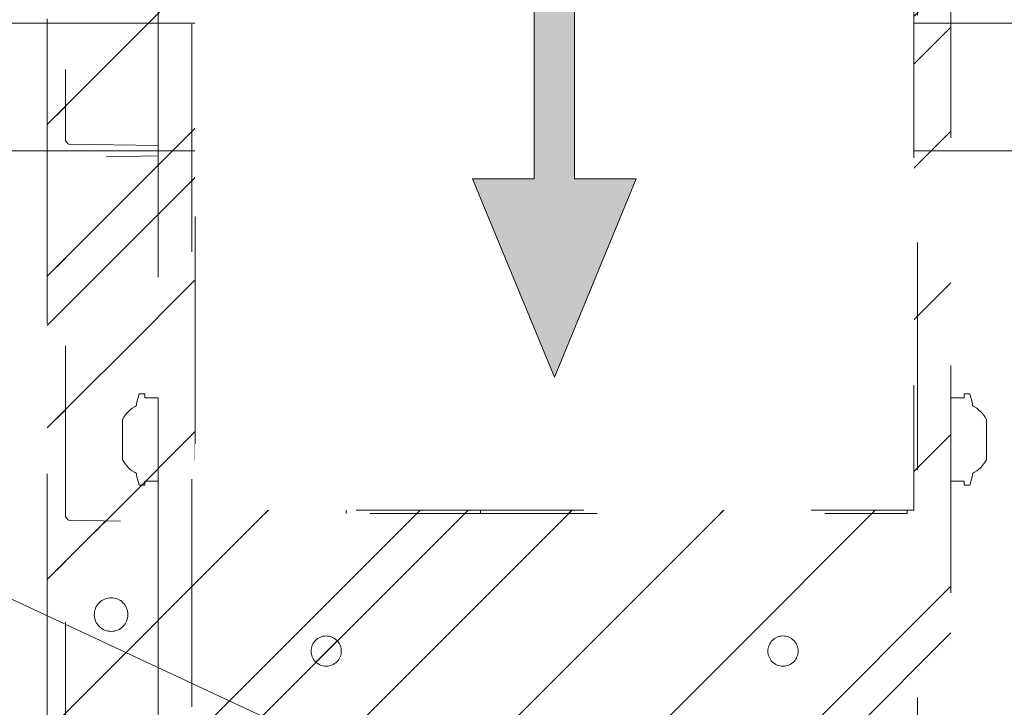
# Model space of a CAD drawing. Header units: inches. Extents: x -416 to -272, y -73 to 47.
# Tile 4 of 206: x -409.95 to -404.17, y -28.76 to -24.73. Entities that reach past the tile are written whole.
import ezdxf

# ---------------------------------------------------------------- set-up
doc = ezdxf.new("R2010")
doc.units = ezdxf.units.IN
doc.header["$LTSCALE"] = 32
doc.header["$MEASUREMENT"] = 0
doc.header["$PDMODE"] = 1
doc.header["$PDSIZE"] = -2
doc.linetypes.add('Dash Style-1', pattern=[0.083328, 0.041656, -0.041672])
for name, color, linetype, lineweight in [('Black', 7, 'Continuous', 18), ('DashLine', 7, 'Continuous', 13), ('DashLineFill', 7, 'Dash Style-1', 13), ('Drawing', 7, 'Continuous', 18), ('Leg_Locator', 7, 'Continuous', 13), ('Metal-DeskStructure', 7, 'Continuous', 13), ('None', 7, 'Continuous', 18), ('SolidLine', 7, 'Continuous', 15)]:
    doc.layers.add(name, color=color, linetype=linetype, lineweight=lineweight)
doc.layers.add('Metal-Leg', color=7, linetype='Continuous', lineweight=18, true_color=0x4c4c4c)
pattern_1 = [(45, (0, 0), (-1.613, 1.9357), []), (45, (-1.0608, 1.0608), (-0.472346, 0.41676), [])]

# ---------------------------------------------------------------- blocks, each defined once
blk = doc.blocks.new('Group-84')
at = {"layer": 'DashLine'}
blk.add_line((0.1575, -12.0079), (16.3301, -19.5493), dxfattribs=at)
at = {"layer": 'SolidLine', "flags": 128}
blk.add_lwpolyline([(0.1575, -11.2598), (18.002, -11.2598), (18.002, -12.0079), (0.1575, -12.0079)], close=True, dxfattribs=at)
blk = doc.blocks.new('Group-50')
at = {"layer": 'DashLineFill', "linetype": 'Continuous', "lineweight": 13}
h = blk.add_hatch(dxfattribs=at)
h.set_pattern_fill('Steel', color=253, style=0, pattern_type=2)
h.set_pattern_definition(pattern_1)
h.paths.add_polyline_path([(-2.0669, 1.3976), (2.0669, 1.3976), (2.0669, 0.1378), (2.1063, 0.1378), (2.1063, -0.1378), (2.0669, -0.1378), (2.0669, -5.2756), (2.1063, -5.2756), (2.1063, -5.5512), (2.0669, -5.5512), (2.0669, -5.8268), (-2.0669, -5.8268), (-2.0669, -5.5512), (-2.1063, -5.5512), (-2.1063, -5.2756), (-2.0669, -5.2756), (-2.0669, -0.1378), (-2.1063, -0.1378), (-2.1063, 0.1378), (-2.0669, 0.1378)])
at = {"layer": 'DashLineFill', "flags": 128}
blk.add_lwpolyline([(-2.0669, 1.3976), (2.0669, 1.3976), (2.0669, 0.1378), (2.1063, 0.1378), (2.1063, -0.1378), (2.0669, -0.1378), (2.0669, -5.2756), (2.1063, -5.2756), (2.1063, -5.5512), (2.0669, -5.5512), (2.0669, -5.8268), (-2.0669, -5.8268), (-2.0669, -5.5512), (-2.1063, -5.5512), (-2.1063, -5.2756), (-2.0669, -5.2756), (-2.0669, -0.1378), (-2.1063, -0.1378), (-2.1063, 0.1378), (-2.0669, 0.1378)], close=True, dxfattribs=at)
at = {"layer": 'SolidLine', "flags": 128}
blk.add_lwpolyline([(-1.2205, -5.8268), (-1.2205, -5.1826), (-0.4331, -5.1826), (-0.4331, -5.8268)], dxfattribs=at)
at = {"layer": 'SolidLine', "linetype": 'Continuous', "lineweight": 5}
blk.add_point((0, 0), dxfattribs=at)
blk = doc.blocks.new('TL14_upper_leg (2D)')
at = {"layer": 'DashLine', "flags": 128}
blk.add_lwpolyline([(0, 1.2205), (0.1196, 1.2146), (0.2381, 1.197), (0.3543, 1.1679), (0.4671, 1.1276), (0.5753, 1.0764), (0.6781, 1.0148), (0.7743, 0.9434), (0.863, 0.863), (0.9434, 0.7743), (1.0148, 0.6781), (1.0764, 0.5753), (1.1276, 0.4671), (1.1679, 0.3543), (1.197, 0.2381), (1.2146, 0.1196), (1.2205, 0), (1.2146, -0.1196), (1.197, -0.2381), (1.1679, -0.3543), (1.1276, -0.4671), (1.0764, -0.5753), (1.0148, -0.6781), (0.9434, -0.7743), (0.863, -0.863), (0.7743, -0.9434), (0.6781, -1.0148), (0.5753, -1.0764), (0.4671, -1.1276), (0.3543, -1.1679), (0.2381, -1.197), (0.1196, -1.2146), (0, -1.2205), (-0.1196, -1.2146), (-0.2381, -1.197), (-0.3543, -1.1679), (-0.4671, -1.1276), (-0.5753, -1.0764), (-0.6781, -1.0148), (-0.7743, -0.9434), (-0.863, -0.863), (-0.9434, -0.7743), (-1.0148, -0.6781), (-1.0764, -0.5753), (-1.1276, -0.4671), (-1.1679, -0.3543), (-1.197, -0.2381), (-1.2146, -0.1196), (-1.2205, 0), (-1.2146, 0.1196), (-1.197, 0.2381), (-1.1679, 0.3543), (-1.1276, 0.4671), (-1.0764, 0.5753), (-1.0148, 0.6781), (-0.9434, 0.7743), (-0.863, 0.863), (-0.7743, 0.9434), (-0.6781, 1.0148), (-0.5753, 1.0764), (-0.4671, 1.1276), (-0.3543, 1.1679), (-0.2381, 1.197), (-0.1196, 1.2146)], close=True, dxfattribs=at)
at = {"layer": 'Metal-Leg', "linetype": 'Continuous', "lineweight": 5}
blk.add_point((0, 0), dxfattribs=at)
blk.add_point((0, 0), dxfattribs=at)
at = {"layer": 'SolidLine', "flags": 128}
for points in [[(-2.3228, 0.2437), (-2.4016, 0.2437), (-2.4016, 0.2677), (-2.4341, 0.2677), (-2.4493, 0.2108), (-2.4493, 0.1992, 0.157975), (-2.5315, 0.1181), (-2.5315, -0.1181, 0.156027), (-2.4493, -0.1991), (-2.4493, -0.2108), (-2.4341, -0.2677), (-2.4016, -0.2677), (-2.4016, -0.2437), (-2.3228, -0.2437)], [(2.3228, 0.2437), (2.4016, 0.2437), (2.4016, 0.2677), (2.4341, 0.2677), (2.4493, 0.2108), (2.4493, 0.1992, -0.157975), (2.5315, 0.1181), (2.5315, -0.1181, -0.156027), (2.4493, -0.1991), (2.4493, -0.2108), (2.4341, -0.2677), (2.4016, -0.2677), (2.4016, -0.2437), (2.3228, -0.2437)], [(-2.3228, -5.15), (-2.4016, -5.15), (-2.4016, -5.126), (-2.4341, -5.126), (-2.4493, -5.1829), (-2.4493, -5.1945, 0.157975), (-2.5315, -5.2756), (-2.5315, -5.5118, 0.156027), (-2.4493, -5.5928), (-2.4493, -5.6045), (-2.4341, -5.6614), (-2.4016, -5.6614), (-2.4016, -5.6374), (-2.3228, -5.6374)], [(2.3228, -5.15), (2.4016, -5.15), (2.4016, -5.126), (2.4341, -5.126), (2.4493, -5.1829), (2.4493, -5.1945, -0.157975), (2.5315, -5.2756), (2.5315, -5.5118, -0.156027), (2.4493, -5.5928), (2.4493, -5.6045), (2.4341, -5.6614), (2.4016, -5.6614), (2.4016, -5.6374), (2.3228, -5.6374)]]:
    blk.add_lwpolyline(points, format="xyb", close=True, dxfattribs=at)
at = {"layer": 'DashLine', "color": 7}
blk.add_blockref('Group-50', (0, 0), dxfattribs=at)
blk = doc.blocks.new('Group-52')
at = {"layer": 'DashLine'}
for p, q in [((0.0002, -0.9961), (0.0002, -0.7598)), ((-0.1179, -1.1142), (-0.3541, -1.1142)), ((0.1183, -1.1142), (0.3545, -1.1142)), ((0.0002, -1.2323), (0.0002, -1.4685))]:
    blk.add_line(p, q, dxfattribs=at)
at = {"layer": 'DashLine', "flags": 128}
blk.add_lwpolyline([(-0.2557, -1.1142), (-0.2545, -1.0891), (-0.2508, -1.0642), (-0.2447, -1.0399), (-0.2362, -1.0162), (-0.2255, -0.9935), (-0.2126, -0.972), (-0.1976, -0.9518), (-0.1808, -0.9332), (-0.1621, -0.9164), (-0.142, -0.9014), (-0.1204, -0.8885), (-0.0977, -0.8777), (-0.0741, -0.8693), (-0.0497, -0.8632), (-0.0249, -0.8595), (0.0002, -0.8583), (0.0253, -0.8595), (0.0501, -0.8632), (0.0745, -0.8693), (0.0981, -0.8777), (0.1208, -0.8885), (0.1424, -0.9014), (0.1625, -0.9164), (0.1812, -0.9332), (0.198, -0.9518), (0.213, -0.972), (0.2259, -0.9935), (0.2366, -1.0162), (0.2451, -1.0399), (0.2512, -1.0642), (0.2549, -1.0891), (0.2561, -1.1142), (0.2549, -1.1393), (0.2512, -1.1641), (0.2451, -1.1885), (0.2366, -1.2121), (0.2259, -1.2348), (0.213, -1.2563), (0.198, -1.2765), (0.1812, -1.2951), (0.1625, -1.312), (0.1424, -1.327), (0.1208, -1.3399), (0.0981, -1.3506), (0.0745, -1.3591), (0.0501, -1.3652), (0.0253, -1.3688), (0.0002, -1.3701), (-0.0249, -1.3688), (-0.0497, -1.3652), (-0.0741, -1.3591), (-0.0977, -1.3506), (-0.1204, -1.3399), (-0.142, -1.327), (-0.1621, -1.312), (-0.1808, -1.2951), (-0.1976, -1.2765), (-0.2126, -1.2563), (-0.2255, -1.2348), (-0.2362, -1.2121), (-0.2447, -1.1885), (-0.2508, -1.1641), (-0.2545, -1.1393)], close=True, dxfattribs=at)
blk = doc.blocks.new('Group-53')
at = {"layer": 'DashLine'}
for p, q in [((0, 0.1181), (0, 0.3543)), ((-0.1181, 0), (-0.3543, 0)), ((0.1181, 0), (0.3543, 0)), ((0, -0.1181), (0, -0.3543))]:
    blk.add_line(p, q, dxfattribs=at)
at = {"layer": 'DashLine', "flags": 128}
blk.add_lwpolyline([(-0.2559, 0), (-0.2547, 0.0251), (-0.251, 0.0499), (-0.2449, 0.0743), (-0.2364, 0.0979), (-0.2257, 0.1206), (-0.2128, 0.1422), (-0.1978, 0.1623), (-0.181, 0.181), (-0.1623, 0.1978), (-0.1422, 0.2128), (-0.1206, 0.2257), (-0.0979, 0.2364), (-0.0743, 0.2449), (-0.0499, 0.251), (-0.0251, 0.2547), (0, 0.2559), (0.0251, 0.2547), (0.0499, 0.251), (0.0743, 0.2449), (0.0979, 0.2364), (0.1206, 0.2257), (0.1422, 0.2128), (0.1623, 0.1978), (0.181, 0.181), (0.1978, 0.1623), (0.2128, 0.1422), (0.2257, 0.1206), (0.2364, 0.0979), (0.2449, 0.0743), (0.251, 0.0499), (0.2547, 0.0251), (0.2559, 0), (0.2547, -0.0251), (0.251, -0.0499), (0.2449, -0.0743), (0.2364, -0.0979), (0.2257, -0.1206), (0.2128, -0.1422), (0.1978, -0.1623), (0.181, -0.181), (0.1623, -0.1978), (0.1422, -0.2128), (0.1206, -0.2257), (0.0979, -0.2364), (0.0743, -0.2449), (0.0499, -0.251), (0.0251, -0.2547), (0, -0.2559), (-0.0251, -0.2547), (-0.0499, -0.251), (-0.0743, -0.2449), (-0.0979, -0.2364), (-0.1206, -0.2257), (-0.1422, -0.2128), (-0.1623, -0.1978), (-0.181, -0.181), (-0.1978, -0.1623), (-0.2128, -0.1422), (-0.2257, -0.1206), (-0.2364, -0.0979), (-0.2449, -0.0743), (-0.251, -0.0499), (-0.2547, -0.0251)], close=True, dxfattribs=at)
blk = doc.blocks.new('Group-54')
at = {"layer": 'DashLine'}
for p, q in [((-0.0002, 1.2323), (-0.0002, 1.4685)), ((-0.1183, 1.1142), (-0.3545, 1.1142)), ((0.1179, 1.1142), (0.3541, 1.1142)), ((-0.0002, 0.9961), (-0.0002, 0.7598))]:
    blk.add_line(p, q, dxfattribs=at)
at = {"layer": 'DashLine', "flags": 128}
blk.add_lwpolyline([(-0.2561, 1.1142), (-0.2549, 1.1393), (-0.2512, 1.1641), (-0.2451, 1.1885), (-0.2366, 1.2121), (-0.2259, 1.2348), (-0.213, 1.2563), (-0.198, 1.2765), (-0.1812, 1.2951), (-0.1625, 1.312), (-0.1424, 1.327), (-0.1208, 1.3399), (-0.0981, 1.3506), (-0.0745, 1.3591), (-0.0501, 1.3652), (-0.0253, 1.3688), (-0.0002, 1.3701), (0.0249, 1.3688), (0.0497, 1.3652), (0.0741, 1.3591), (0.0977, 1.3506), (0.1204, 1.3399), (0.142, 1.327), (0.1621, 1.312), (0.1808, 1.2951), (0.1976, 1.2765), (0.2126, 1.2563), (0.2255, 1.2348), (0.2362, 1.2121), (0.2447, 1.1885), (0.2508, 1.1641), (0.2545, 1.1393), (0.2557, 1.1142), (0.2545, 1.0891), (0.2508, 1.0642), (0.2447, 1.0399), (0.2362, 1.0162), (0.2255, 0.9935), (0.2126, 0.972), (0.1976, 0.9518), (0.1808, 0.9332), (0.1621, 0.9164), (0.142, 0.9014), (0.1204, 0.8885), (0.0977, 0.8777), (0.0741, 0.8693), (0.0497, 0.8632), (0.0249, 0.8595), (-0.0002, 0.8583), (-0.0253, 0.8595), (-0.0501, 0.8632), (-0.0745, 0.8693), (-0.0981, 0.8777), (-0.1208, 0.8885), (-0.1424, 0.9014), (-0.1625, 0.9164), (-0.1812, 0.9332), (-0.198, 0.9518), (-0.213, 0.972), (-0.2259, 0.9935), (-0.2366, 1.0162), (-0.2451, 1.0399), (-0.2512, 1.0642), (-0.2549, 1.0891)], close=True, dxfattribs=at)
blk = doc.blocks.new('1BRPT9-Bracket (2D)')
at = {"layer": 'DashLineFill', "linetype": 'Continuous', "lineweight": 13}
h = blk.add_hatch(dxfattribs=at)
h.set_pattern_fill('Steel', color=253, style=0, pattern_type=2)
h.set_pattern_definition(pattern_1)
edge = h.paths.add_edge_path()
edge.add_line((-2.3221, -8.7402), (-2.3221, 8.7402))
edge.add_line((-2.3221, 8.7402), (1.6779, 8.7402))
edge.add_arc((1.6779, 8.4882), 0.252, 0, 90, ccw=False)
edge.add_line((1.9299, 8.4882), (1.9299, 7.4803))
edge.add_line((1.9299, 7.4803), (2.3236, 7.4611))
edge.add_line((2.3236, 7.4611), (2.3236, -7.4803))
edge.add_line((2.3236, -7.4803), (1.9299, -7.4803))
edge.add_line((1.9299, -7.4803), (1.9299, -8.4882))
edge.add_arc((1.6779, -8.4882), 0.252, -90, 0, ccw=False)
edge.add_line((1.6779, -8.7402), (-2.3221, -8.7402))
h = blk.add_hatch(dxfattribs=at)
h.set_pattern_fill('Steel', color=253, style=0, pattern_type=2)
h.set_pattern_definition(pattern_1)
h.paths.add_polyline_path([(-1.3378, 0.6004), (-1.3291, 0.6), (-1.3205, 0.5987), (-1.3121, 0.5966), (-1.3039, 0.5937), (-1.2961, 0.5899), (-1.2886, 0.5855), (-1.2816, 0.5803), (-1.2752, 0.5744), (-1.2693, 0.568), (-1.2642, 0.561), (-1.2597, 0.5536), (-1.256, 0.5457), (-1.253, 0.5375), (-1.2509, 0.5291), (-1.2497, 0.5205), (-1.2492, 0.5118), (-1.2497, 0.5031), (-1.2509, 0.4945), (-1.253, 0.4861), (-1.256, 0.4779), (-1.2597, 0.4701), (-1.2642, 0.4626), (-1.2693, 0.4556), (-1.2752, 0.4492), (-1.2816, 0.4433), (-1.2886, 0.4382), (-1.2961, 0.4337), (-1.3039, 0.43), (-1.3121, 0.427), (-1.3205, 0.4249), (-1.3291, 0.4237), (-1.3378, 0.4232), (-1.3465, 0.4237), (-1.3551, 0.4249), (-1.3635, 0.427), (-1.3717, 0.43), (-1.3796, 0.4337), (-1.387, 0.4382), (-1.394, 0.4433), (-1.4005, 0.4492), (-1.4063, 0.4556), (-1.4115, 0.4626), (-1.4159, 0.4701), (-1.4197, 0.4779), (-1.4226, 0.4861), (-1.4247, 0.4945), (-1.426, 0.5031), (-1.4264, 0.5118), (-1.426, 0.5205), (-1.4247, 0.5291), (-1.4226, 0.5375), (-1.4197, 0.5457), (-1.4159, 0.5536), (-1.4115, 0.561), (-1.4063, 0.568), (-1.4005, 0.5744), (-1.394, 0.5803), (-1.387, 0.5855), (-1.3796, 0.5899), (-1.3717, 0.5937), (-1.3635, 0.5966), (-1.3551, 0.5987), (-1.3465, 0.6)])
h = blk.add_hatch(dxfattribs=at)
h.set_pattern_fill('Steel', color=253, style=0, pattern_type=2)
h.set_pattern_definition(pattern_1)
h.paths.add_polyline_path([(1.3393, 0.6004), (1.348, 0.6), (1.3566, 0.5987), (1.3651, 0.5966), (1.3732, 0.5937), (1.3811, 0.5899), (1.3886, 0.5855), (1.3955, 0.5803), (1.402, 0.5744), (1.4078, 0.568), (1.413, 0.561), (1.4175, 0.5536), (1.4212, 0.5457), (1.4241, 0.5375), (1.4262, 0.5291), (1.4275, 0.5205), (1.4279, 0.5118), (1.4275, 0.5031), (1.4262, 0.4945), (1.4241, 0.4861), (1.4212, 0.4779), (1.4175, 0.4701), (1.413, 0.4626), (1.4078, 0.4556), (1.402, 0.4492), (1.3955, 0.4433), (1.3886, 0.4382), (1.3811, 0.4337), (1.3732, 0.43), (1.3651, 0.427), (1.3566, 0.4249), (1.348, 0.4237), (1.3393, 0.4232), (1.3307, 0.4237), (1.3221, 0.4249), (1.3136, 0.427), (1.3054, 0.43), (1.2976, 0.4337), (1.2901, 0.4382), (1.2832, 0.4433), (1.2767, 0.4492), (1.2709, 0.4556), (1.2657, 0.4626), (1.2612, 0.4701), (1.2575, 0.4779), (1.2546, 0.4861), (1.2525, 0.4945), (1.2512, 0.5031), (1.2508, 0.5118), (1.2512, 0.5205), (1.2525, 0.5291), (1.2546, 0.5375), (1.2575, 0.5457), (1.2612, 0.5536), (1.2657, 0.561), (1.2709, 0.568), (1.2767, 0.5744), (1.2832, 0.5803), (1.2901, 0.5855), (1.2976, 0.5899), (1.3054, 0.5937), (1.3136, 0.5966), (1.3221, 0.5987), (1.3307, 0.6)])
h = blk.add_hatch(dxfattribs=at)
h.set_pattern_fill('Steel', color=253, style=0, pattern_type=2)
h.set_pattern_definition(pattern_1)
h.paths.add_polyline_path([(-1.3378, -0.6196), (-1.3465, -0.6191), (-1.3551, -0.6179), (-1.3635, -0.6158), (-1.3717, -0.6128), (-1.3796, -0.6091), (-1.387, -0.6046), (-1.394, -0.5995), (-1.4005, -0.5936), (-1.4063, -0.5872), (-1.4115, -0.5802), (-1.4159, -0.5727), (-1.4197, -0.5649), (-1.4226, -0.5567), (-1.4247, -0.5483), (-1.426, -0.5397), (-1.4264, -0.531), (-1.426, -0.5223), (-1.4247, -0.5137), (-1.4226, -0.5053), (-1.4197, -0.4971), (-1.4159, -0.4892), (-1.4115, -0.4818), (-1.4063, -0.4748), (-1.4005, -0.4684), (-1.394, -0.4625), (-1.387, -0.4573), (-1.3796, -0.4529), (-1.3717, -0.4492), (-1.3635, -0.4462), (-1.3551, -0.4441), (-1.3465, -0.4428), (-1.3378, -0.4424), (-1.3291, -0.4428), (-1.3205, -0.4441), (-1.3121, -0.4462), (-1.3039, -0.4492), (-1.2961, -0.4529), (-1.2886, -0.4573), (-1.2816, -0.4625), (-1.2752, -0.4684), (-1.2693, -0.4748), (-1.2642, -0.4818), (-1.2597, -0.4892), (-1.256, -0.4971), (-1.253, -0.5053), (-1.2509, -0.5137), (-1.2497, -0.5223), (-1.2492, -0.531), (-1.2497, -0.5397), (-1.2509, -0.5483), (-1.253, -0.5567), (-1.256, -0.5649), (-1.2597, -0.5727), (-1.2642, -0.5802), (-1.2693, -0.5872), (-1.2752, -0.5936), (-1.2816, -0.5995), (-1.2886, -0.6046), (-1.2961, -0.6091), (-1.3039, -0.6128), (-1.3121, -0.6158), (-1.3205, -0.6179), (-1.3291, -0.6191)])
h = blk.add_hatch(dxfattribs=at)
h.set_pattern_fill('Steel', color=253, style=0, pattern_type=2)
h.set_pattern_definition(pattern_1)
h.paths.add_polyline_path([(1.3393, -0.6196), (1.3307, -0.6191), (1.3221, -0.6179), (1.3136, -0.6158), (1.3054, -0.6128), (1.2976, -0.6091), (1.2901, -0.6046), (1.2832, -0.5995), (1.2767, -0.5936), (1.2709, -0.5872), (1.2657, -0.5802), (1.2612, -0.5727), (1.2575, -0.5649), (1.2546, -0.5567), (1.2525, -0.5483), (1.2512, -0.5397), (1.2508, -0.531), (1.2512, -0.5223), (1.2525, -0.5137), (1.2546, -0.5053), (1.2575, -0.4971), (1.2612, -0.4892), (1.2657, -0.4818), (1.2709, -0.4748), (1.2767, -0.4684), (1.2832, -0.4625), (1.2901, -0.4573), (1.2976, -0.4529), (1.3054, -0.4492), (1.3136, -0.4462), (1.3221, -0.4441), (1.3307, -0.4428), (1.3393, -0.4424), (1.348, -0.4428), (1.3566, -0.4441), (1.3651, -0.4462), (1.3732, -0.4492), (1.3811, -0.4529), (1.3886, -0.4573), (1.3955, -0.4625), (1.402, -0.4684), (1.4078, -0.4748), (1.413, -0.4818), (1.4175, -0.4892), (1.4212, -0.4971), (1.4241, -0.5053), (1.4262, -0.5137), (1.4275, -0.5223), (1.4279, -0.531), (1.4275, -0.5397), (1.4262, -0.5483), (1.4241, -0.5567), (1.4212, -0.5649), (1.4175, -0.5727), (1.413, -0.5802), (1.4078, -0.5872), (1.402, -0.5936), (1.3955, -0.5995), (1.3886, -0.6046), (1.3811, -0.6091), (1.3732, -0.6128), (1.3651, -0.6158), (1.3566, -0.6179), (1.348, -0.6191)])
h = blk.add_hatch(dxfattribs=at)
h.set_pattern_fill('Steel', color=253, style=0, pattern_type=2)
h.set_pattern_definition(pattern_1)
h.paths.add_polyline_path([(-1.3378, -3.0211), (-1.3465, -3.0207), (-1.3551, -3.0194), (-1.3635, -3.0173), (-1.3717, -3.0144), (-1.3796, -3.0107), (-1.387, -3.0062), (-1.394, -3.001), (-1.4005, -2.9952), (-1.4063, -2.9888), (-1.4115, -2.9818), (-1.4159, -2.9743), (-1.4197, -2.9665), (-1.4226, -2.9583), (-1.4247, -2.9498), (-1.426, -2.9412), (-1.4264, -2.9326), (-1.426, -2.9239), (-1.4247, -2.9153), (-1.4226, -2.9069), (-1.4197, -2.8987), (-1.4159, -2.8908), (-1.4115, -2.8834), (-1.4063, -2.8764), (-1.4005, -2.8699), (-1.394, -2.8641), (-1.387, -2.8589), (-1.3796, -2.8544), (-1.3717, -2.8507), (-1.3635, -2.8478), (-1.3551, -2.8457), (-1.3465, -2.8444), (-1.3378, -2.844), (-1.3291, -2.8444), (-1.3205, -2.8457), (-1.3121, -2.8478), (-1.3039, -2.8507), (-1.2961, -2.8544), (-1.2886, -2.8589), (-1.2816, -2.8641), (-1.2752, -2.8699), (-1.2693, -2.8764), (-1.2642, -2.8834), (-1.2597, -2.8908), (-1.256, -2.8987), (-1.253, -2.9069), (-1.2509, -2.9153), (-1.2497, -2.9239), (-1.2492, -2.9326), (-1.2497, -2.9412), (-1.2509, -2.9498), (-1.253, -2.9583), (-1.256, -2.9665), (-1.2597, -2.9743), (-1.2642, -2.9818), (-1.2693, -2.9888), (-1.2752, -2.9952), (-1.2816, -3.001), (-1.2886, -3.0062), (-1.2961, -3.0107), (-1.3039, -3.0144), (-1.3121, -3.0173), (-1.3205, -3.0194), (-1.3291, -3.0207)])
h = blk.add_hatch(dxfattribs=at)
h.set_pattern_fill('Steel', color=253, style=0, pattern_type=2)
h.set_pattern_definition(pattern_1)
h.paths.add_polyline_path([(1.3393, -3.0211), (1.3307, -3.0207), (1.3221, -3.0194), (1.3136, -3.0173), (1.3054, -3.0144), (1.2976, -3.0107), (1.2901, -3.0062), (1.2832, -3.001), (1.2767, -2.9952), (1.2709, -2.9888), (1.2657, -2.9818), (1.2612, -2.9743), (1.2575, -2.9665), (1.2546, -2.9583), (1.2525, -2.9498), (1.2512, -2.9412), (1.2508, -2.9326), (1.2512, -2.9239), (1.2525, -2.9153), (1.2546, -2.9069), (1.2575, -2.8987), (1.2612, -2.8908), (1.2657, -2.8834), (1.2709, -2.8764), (1.2767, -2.8699), (1.2832, -2.8641), (1.2901, -2.8589), (1.2976, -2.8544), (1.3054, -2.8507), (1.3136, -2.8478), (1.3221, -2.8457), (1.3307, -2.8444), (1.3393, -2.844), (1.348, -2.8444), (1.3566, -2.8457), (1.3651, -2.8478), (1.3732, -2.8507), (1.3811, -2.8544), (1.3886, -2.8589), (1.3955, -2.8641), (1.402, -2.8699), (1.4078, -2.8764), (1.413, -2.8834), (1.4175, -2.8908), (1.4212, -2.8987), (1.4241, -2.9069), (1.4262, -2.9153), (1.4275, -2.9239), (1.4279, -2.9326), (1.4275, -2.9412), (1.4262, -2.9498), (1.4241, -2.9583), (1.4212, -2.9665), (1.4175, -2.9743), (1.413, -2.9818), (1.4078, -2.9888), (1.402, -2.9952), (1.3955, -3.001), (1.3886, -3.0062), (1.3811, -3.0107), (1.3732, -3.0144), (1.3651, -3.0173), (1.3566, -3.0194), (1.348, -3.0207)])
at = {"layer": 'DashLineFill'}
for p, q in [((-2.1252, 8.7402), (-2.1252, -8.7402)), ((2.1268, 7.4611), (2.1268, -7.4803))]:
    blk.add_line(p, q, dxfattribs=at)
at = {"layer": 'DashLineFill', "flags": 128}
blk.add_lwpolyline([(-2.3221, -8.7402), (-2.3221, 8.7402), (1.6779, 8.7402, -0.414214), (1.9299, 8.4882), (1.9299, 7.4803), (2.3236, 7.4611), (2.3236, -7.4803), (1.9299, -7.4803), (1.9299, -8.4882, -0.414214), (1.6779, -8.7402)], format="xyb", close=True, dxfattribs=at)
for points in [[(-1.3378, 0.6004), (-1.3291, 0.6), (-1.3205, 0.5987), (-1.3121, 0.5966), (-1.3039, 0.5937), (-1.2961, 0.5899), (-1.2886, 0.5855), (-1.2816, 0.5803), (-1.2752, 0.5744), (-1.2693, 0.568), (-1.2642, 0.561), (-1.2597, 0.5536), (-1.256, 0.5457), (-1.253, 0.5375), (-1.2509, 0.5291), (-1.2497, 0.5205), (-1.2492, 0.5118), (-1.2497, 0.5031), (-1.2509, 0.4945), (-1.253, 0.4861), (-1.256, 0.4779), (-1.2597, 0.4701), (-1.2642, 0.4626), (-1.2693, 0.4556), (-1.2752, 0.4492), (-1.2816, 0.4433), (-1.2886, 0.4382), (-1.2961, 0.4337), (-1.3039, 0.43), (-1.3121, 0.427), (-1.3205, 0.4249), (-1.3291, 0.4237), (-1.3378, 0.4232), (-1.3465, 0.4237), (-1.3551, 0.4249), (-1.3635, 0.427), (-1.3717, 0.43), (-1.3796, 0.4337), (-1.387, 0.4382), (-1.394, 0.4433), (-1.4005, 0.4492), (-1.4063, 0.4556), (-1.4115, 0.4626), (-1.4159, 0.4701), (-1.4197, 0.4779), (-1.4226, 0.4861), (-1.4247, 0.4945), (-1.426, 0.5031), (-1.4264, 0.5118), (-1.426, 0.5205), (-1.4247, 0.5291), (-1.4226, 0.5375), (-1.4197, 0.5457), (-1.4159, 0.5536), (-1.4115, 0.561), (-1.4063, 0.568), (-1.4005, 0.5744), (-1.394, 0.5803), (-1.387, 0.5855), (-1.3796, 0.5899), (-1.3717, 0.5937), (-1.3635, 0.5966), (-1.3551, 0.5987), (-1.3465, 0.6)], [(1.3393, 0.6004), (1.348, 0.6), (1.3566, 0.5987), (1.3651, 0.5966), (1.3732, 0.5937), (1.3811, 0.5899), (1.3886, 0.5855), (1.3955, 0.5803), (1.402, 0.5744), (1.4078, 0.568), (1.413, 0.561), (1.4175, 0.5536), (1.4212, 0.5457), (1.4241, 0.5375), (1.4262, 0.5291), (1.4275, 0.5205), (1.4279, 0.5118), (1.4275, 0.5031), (1.4262, 0.4945), (1.4241, 0.4861), (1.4212, 0.4779), (1.4175, 0.4701), (1.413, 0.4626), (1.4078, 0.4556), (1.402, 0.4492), (1.3955, 0.4433), (1.3886, 0.4382), (1.3811, 0.4337), (1.3732, 0.43), (1.3651, 0.427), (1.3566, 0.4249), (1.348, 0.4237), (1.3393, 0.4232), (1.3307, 0.4237), (1.3221, 0.4249), (1.3136, 0.427), (1.3054, 0.43), (1.2976, 0.4337), (1.2901, 0.4382), (1.2832, 0.4433), (1.2767, 0.4492), (1.2709, 0.4556), (1.2657, 0.4626), (1.2612, 0.4701), (1.2575, 0.4779), (1.2546, 0.4861), (1.2525, 0.4945), (1.2512, 0.5031), (1.2508, 0.5118), (1.2512, 0.5205), (1.2525, 0.5291), (1.2546, 0.5375), (1.2575, 0.5457), (1.2612, 0.5536), (1.2657, 0.561), (1.2709, 0.568), (1.2767, 0.5744), (1.2832, 0.5803), (1.2901, 0.5855), (1.2976, 0.5899), (1.3054, 0.5937), (1.3136, 0.5966), (1.3221, 0.5987), (1.3307, 0.6)], [(-1.3378, -0.6196), (-1.3465, -0.6191), (-1.3551, -0.6179), (-1.3635, -0.6158), (-1.3717, -0.6128), (-1.3796, -0.6091), (-1.387, -0.6046), (-1.394, -0.5995), (-1.4005, -0.5936), (-1.4063, -0.5872), (-1.4115, -0.5802), (-1.4159, -0.5727), (-1.4197, -0.5649), (-1.4226, -0.5567), (-1.4247, -0.5483), (-1.426, -0.5397), (-1.4264, -0.531), (-1.426, -0.5223), (-1.4247, -0.5137), (-1.4226, -0.5053), (-1.4197, -0.4971), (-1.4159, -0.4892), (-1.4115, -0.4818), (-1.4063, -0.4748), (-1.4005, -0.4684), (-1.394, -0.4625), (-1.387, -0.4573), (-1.3796, -0.4529), (-1.3717, -0.4492), (-1.3635, -0.4462), (-1.3551, -0.4441), (-1.3465, -0.4428), (-1.3378, -0.4424), (-1.3291, -0.4428), (-1.3205, -0.4441), (-1.3121, -0.4462), (-1.3039, -0.4492), (-1.2961, -0.4529), (-1.2886, -0.4573), (-1.2816, -0.4625), (-1.2752, -0.4684), (-1.2693, -0.4748), (-1.2642, -0.4818), (-1.2597, -0.4892), (-1.256, -0.4971), (-1.253, -0.5053), (-1.2509, -0.5137), (-1.2497, -0.5223), (-1.2492, -0.531), (-1.2497, -0.5397), (-1.2509, -0.5483), (-1.253, -0.5567), (-1.256, -0.5649), (-1.2597, -0.5727), (-1.2642, -0.5802), (-1.2693, -0.5872), (-1.2752, -0.5936), (-1.2816, -0.5995), (-1.2886, -0.6046), (-1.2961, -0.6091), (-1.3039, -0.6128), (-1.3121, -0.6158), (-1.3205, -0.6179), (-1.3291, -0.6191)], [(1.3393, -0.6196), (1.3307, -0.6191), (1.3221, -0.6179), (1.3136, -0.6158), (1.3054, -0.6128), (1.2976, -0.6091), (1.2901, -0.6046), (1.2832, -0.5995), (1.2767, -0.5936), (1.2709, -0.5872), (1.2657, -0.5802), (1.2612, -0.5727), (1.2575, -0.5649), (1.2546, -0.5567), (1.2525, -0.5483), (1.2512, -0.5397), (1.2508, -0.531), (1.2512, -0.5223), (1.2525, -0.5137), (1.2546, -0.5053), (1.2575, -0.4971), (1.2612, -0.4892), (1.2657, -0.4818), (1.2709, -0.4748), (1.2767, -0.4684), (1.2832, -0.4625), (1.2901, -0.4573), (1.2976, -0.4529), (1.3054, -0.4492), (1.3136, -0.4462), (1.3221, -0.4441), (1.3307, -0.4428), (1.3393, -0.4424), (1.348, -0.4428), (1.3566, -0.4441), (1.3651, -0.4462), (1.3732, -0.4492), (1.3811, -0.4529), (1.3886, -0.4573), (1.3955, -0.4625), (1.402, -0.4684), (1.4078, -0.4748), (1.413, -0.4818), (1.4175, -0.4892), (1.4212, -0.4971), (1.4241, -0.5053), (1.4262, -0.5137), (1.4275, -0.5223), (1.4279, -0.531), (1.4275, -0.5397), (1.4262, -0.5483), (1.4241, -0.5567), (1.4212, -0.5649), (1.4175, -0.5727), (1.413, -0.5802), (1.4078, -0.5872), (1.402, -0.5936), (1.3955, -0.5995), (1.3886, -0.6046), (1.3811, -0.6091), (1.3732, -0.6128), (1.3651, -0.6158), (1.3566, -0.6179), (1.348, -0.6191)], [(-1.3378, -3.0211), (-1.3465, -3.0207), (-1.3551, -3.0194), (-1.3635, -3.0173), (-1.3717, -3.0144), (-1.3796, -3.0107), (-1.387, -3.0062), (-1.394, -3.001), (-1.4005, -2.9952), (-1.4063, -2.9888), (-1.4115, -2.9818), (-1.4159, -2.9743), (-1.4197, -2.9665), (-1.4226, -2.9583), (-1.4247, -2.9498), (-1.426, -2.9412), (-1.4264, -2.9326), (-1.426, -2.9239), (-1.4247, -2.9153), (-1.4226, -2.9069), (-1.4197, -2.8987), (-1.4159, -2.8908), (-1.4115, -2.8834), (-1.4063, -2.8764), (-1.4005, -2.8699), (-1.394, -2.8641), (-1.387, -2.8589), (-1.3796, -2.8544), (-1.3717, -2.8507), (-1.3635, -2.8478), (-1.3551, -2.8457), (-1.3465, -2.8444), (-1.3378, -2.844), (-1.3291, -2.8444), (-1.3205, -2.8457), (-1.3121, -2.8478), (-1.3039, -2.8507), (-1.2961, -2.8544), (-1.2886, -2.8589), (-1.2816, -2.8641), (-1.2752, -2.8699), (-1.2693, -2.8764), (-1.2642, -2.8834), (-1.2597, -2.8908), (-1.256, -2.8987), (-1.253, -2.9069), (-1.2509, -2.9153), (-1.2497, -2.9239), (-1.2492, -2.9326), (-1.2497, -2.9412), (-1.2509, -2.9498), (-1.253, -2.9583), (-1.256, -2.9665), (-1.2597, -2.9743), (-1.2642, -2.9818), (-1.2693, -2.9888), (-1.2752, -2.9952), (-1.2816, -3.001), (-1.2886, -3.0062), (-1.2961, -3.0107), (-1.3039, -3.0144), (-1.3121, -3.0173), (-1.3205, -3.0194), (-1.3291, -3.0207)], [(1.3393, -3.0211), (1.3307, -3.0207), (1.3221, -3.0194), (1.3136, -3.0173), (1.3054, -3.0144), (1.2976, -3.0107), (1.2901, -3.0062), (1.2832, -3.001), (1.2767, -2.9952), (1.2709, -2.9888), (1.2657, -2.9818), (1.2612, -2.9743), (1.2575, -2.9665), (1.2546, -2.9583), (1.2525, -2.9498), (1.2512, -2.9412), (1.2508, -2.9326), (1.2512, -2.9239), (1.2525, -2.9153), (1.2546, -2.9069), (1.2575, -2.8987), (1.2612, -2.8908), (1.2657, -2.8834), (1.2709, -2.8764), (1.2767, -2.8699), (1.2832, -2.8641), (1.2901, -2.8589), (1.2976, -2.8544), (1.3054, -2.8507), (1.3136, -2.8478), (1.3221, -2.8457), (1.3307, -2.8444), (1.3393, -2.844), (1.348, -2.8444), (1.3566, -2.8457), (1.3651, -2.8478), (1.3732, -2.8507), (1.3811, -2.8544), (1.3886, -2.8589), (1.3955, -2.8641), (1.402, -2.8699), (1.4078, -2.8764), (1.413, -2.8834), (1.4175, -2.8908), (1.4212, -2.8987), (1.4241, -2.9069), (1.4262, -2.9153), (1.4275, -2.9239), (1.4279, -2.9326), (1.4275, -2.9412), (1.4262, -2.9498), (1.4241, -2.9583), (1.4212, -2.9665), (1.4175, -2.9743), (1.413, -2.9818), (1.4078, -2.9888), (1.402, -2.9952), (1.3955, -3.001), (1.3886, -3.0062), (1.3811, -3.0107), (1.3732, -3.0144), (1.3651, -3.0173), (1.3566, -3.0194), (1.348, -3.0207)]]:
    blk.add_lwpolyline(points, close=True, dxfattribs=at)
at = {"layer": 'DashLineFill', "linetype": 'Continuous', "lineweight": 5}
for p in [(0.0002, 0), (0.0002, -1.1142)]:
    blk.add_point(p, dxfattribs=at)
at = {"layer": 'Metal-DeskStructure', "color": 7}
for name in ['Group-54', 'Group-53', 'Group-52']:
    blk.add_blockref(name, (0, 0), dxfattribs=at)
blk = doc.blocks.new('1BRPT8_Cover (2D)')
at = {"layer": 'DashLineFill', "linetype": 'Continuous', "lineweight": 13}
h = blk.add_hatch(dxfattribs=at)
h.set_pattern_fill('Steel', color=253, style=0, pattern_type=2)
h.set_pattern_definition(pattern_1)
h.paths.add_polyline_path([(-1.5945, -8.7638), (-2.3228, -8.7638), (-2.3228, -8.7511), (-2.8261, -8.7423), (-2.8664, -8.7028), (-2.8664, -6.673), (-2.8472, -6.6533), (-2.3228, -6.6441), (-2.3228, -6.5842), (-2.8472, -6.5751), (-2.8664, -6.5554), (-2.8664, -4.4682), (-2.8472, -4.4486), (-2.3228, -4.4394), (-2.3228, -4.3795), (-2.8472, -4.3703), (-2.8664, -4.3507), (-2.8664, -2.2635), (-2.8472, -2.2438), (-2.3228, -2.2347), (-2.3228, -2.1748), (-2.8472, -2.1656), (-2.8664, -2.1459), (-2.8664, -0.0588), (-2.8472, -0.0391), (-2.3228, -0.03), (-2.3228, 0.03), (-2.8472, 0.0391), (-2.8664, 0.0588), (-2.8664, 2.1459), (-2.8472, 2.1656), (-2.3228, 2.1748), (-2.3228, 2.2347), (-2.8472, 2.2438), (-2.8664, 2.2635), (-2.8664, 4.3507), (-2.8472, 4.3703), (-2.3228, 4.3795), (-2.3228, 4.4394), (-2.8472, 4.4486), (-2.8664, 4.4682), (-2.8655, 6.5554), (-2.8472, 6.5751), (-2.3228, 6.5842), (-2.3228, 6.6441), (-2.8472, 6.6533), (-2.8664, 6.673), (-2.8664, 8.7028), (-2.8261, 8.7423), (-1.5945, 8.7638), (-1.5945, 8.8583), (-2.9724, 8.8583), (-2.9724, -8.8583), (-1.5945, -8.8583)])
h = blk.add_hatch(dxfattribs=at)
h.set_pattern_fill('Steel', color=253, style=0, pattern_type=2)
h.set_pattern_definition(pattern_1)
h.paths.add_polyline_path([(-2.3228, 8.8583), (-2.3228, -8.8583), (-2.9724, -8.8583), (-2.9724, 8.8583)])
at = {"layer": 'DashLine', "linetype": 'Continuous', "lineweight": 5}
blk.add_point((0, 0), dxfattribs=at)
at = {"layer": 'DashLineFill', "flags": 128}
for points in [[(-1.5945, -8.7638), (-2.3228, -8.7638), (-2.3228, -8.7511), (-2.8261, -8.7423), (-2.8664, -8.7028), (-2.8664, -6.673), (-2.8472, -6.6533), (-2.3228, -6.6441), (-2.3228, -6.5842), (-2.8472, -6.5751), (-2.8664, -6.5554), (-2.8664, -4.4682), (-2.8472, -4.4486), (-2.3228, -4.4394), (-2.3228, -4.3795), (-2.8472, -4.3703), (-2.8664, -4.3507), (-2.8664, -2.2635), (-2.8472, -2.2438), (-2.3228, -2.2347), (-2.3228, -2.1748), (-2.8472, -2.1656), (-2.8664, -2.1459), (-2.8664, -0.0588), (-2.8472, -0.0391), (-2.3228, -0.03), (-2.3228, 0.03), (-2.8472, 0.0391), (-2.8664, 0.0588), (-2.8664, 2.1459), (-2.8472, 2.1656), (-2.3228, 2.1748), (-2.3228, 2.2347), (-2.8472, 2.2438), (-2.8664, 2.2635), (-2.8664, 4.3507), (-2.8472, 4.3703), (-2.3228, 4.3795), (-2.3228, 4.4394), (-2.8472, 4.4486), (-2.8664, 4.4682), (-2.8655, 6.5554), (-2.8472, 6.5751), (-2.3228, 6.5842), (-2.3228, 6.6441), (-2.8472, 6.6533), (-2.8664, 6.673), (-2.8664, 8.7028), (-2.8261, 8.7423), (-1.5945, 8.7638), (-1.5945, 8.8583), (-2.9724, 8.8583), (-2.9724, -8.8583), (-1.5945, -8.8583)], [(-2.3228, 8.8583), (-2.3228, -8.8583), (-2.9724, -8.8583), (-2.9724, 8.8583)]]:
    blk.add_lwpolyline(points, close=True, dxfattribs=at)
at = {"layer": 'SolidLine', "flags": 128}
blk.add_lwpolyline([(-2.5, -2.7185), (-2.5005, -2.7282), (-2.5019, -2.7377), (-2.5042, -2.7471), (-2.5075, -2.7562), (-2.5116, -2.7649), (-2.5166, -2.7732), (-2.5223, -2.7809), (-2.5288, -2.7881), (-2.536, -2.7946), (-2.5437, -2.8003), (-2.552, -2.8053), (-2.5608, -2.8094), (-2.5699, -2.8127), (-2.5792, -2.815), (-2.5888, -2.8165), (-2.5984, -2.8169), (-2.6081, -2.8165), (-2.6176, -2.815), (-2.627, -2.8127), (-2.6361, -2.8094), (-2.6448, -2.8053), (-2.6531, -2.8003), (-2.6609, -2.7946), (-2.668, -2.7881), (-2.6745, -2.7809), (-2.6803, -2.7732), (-2.6852, -2.7649), (-2.6894, -2.7562), (-2.6926, -2.7471), (-2.695, -2.7377), (-2.6964, -2.7282), (-2.6969, -2.7185), (-2.6964, -2.7089), (-2.695, -2.6993), (-2.6926, -2.6899), (-2.6894, -2.6808), (-2.6852, -2.6721), (-2.6803, -2.6638), (-2.6745, -2.6561), (-2.668, -2.6489), (-2.6609, -2.6424), (-2.6531, -2.6367), (-2.6448, -2.6317), (-2.6361, -2.6276), (-2.627, -2.6243), (-2.6176, -2.622), (-2.6081, -2.6206), (-2.5984, -2.6201), (-2.5888, -2.6206), (-2.5792, -2.622), (-2.5699, -2.6243), (-2.5608, -2.6276), (-2.552, -2.6317), (-2.5437, -2.6367), (-2.536, -2.6424), (-2.5288, -2.6489), (-2.5223, -2.6561), (-2.5166, -2.6638), (-2.5116, -2.6721), (-2.5075, -2.6808), (-2.5042, -2.6899), (-2.5019, -2.6993), (-2.5005, -2.7089)], close=True, dxfattribs=at)
blk = doc.blocks.new('Group-72')
at = {"layer": 'Metal-DeskStructure', "linetype": 'Continuous', "lineweight": 0, "true_color": 0xff0000}
h = blk.add_hatch(color=1, dxfattribs=at)
h.paths.add_polyline_path([(-1.9872, -1.2746), (-1.9872, 1.2746), (-0.8719, 1.2746), (-0.7915, 1.2735), (-0.7161, 1.2701), (-0.6457, 1.2645), (-0.5802, 1.2567), (-0.5197, 1.2466), (-0.4642, 1.2343), (-0.4137, 1.2198), (-0.3681, 1.203), (-0.3261, 1.1834), (-0.2863, 1.1604), (-0.2486, 1.134), (-0.2131, 1.1041), (-0.1797, 1.0708), (-0.1485, 1.0342), (-0.1194, 0.9941), (-0.0925, 0.9506), (-0.0683, 0.9048), (-0.0473, 0.8577), (-0.0296, 0.8095), (-0.015, 0.76), (-0.0037, 0.7094), (0.0044, 0.6575), (0.0092, 0.6044), (0.0108, 0.5501), (0.0081, 0.481), (0.0001, 0.4146), (-0.0132, 0.351), (-0.0318, 0.2901), (-0.0558, 0.232), (-0.0852, 0.1767), (-0.1198, 0.1241), (-0.1598, 0.0743), (-0.2054, 0.028), (-0.2568, -0.0138), (-0.3141, -0.0512), (-0.3771, -0.0842), (-0.4461, -0.1128), (-0.5208, -0.1371), (-0.6014, -0.1569), (-0.6879, -0.1722), (-0.657, -0.1878), (-0.6281, -0.2034), (-0.6011, -0.2189), (-0.5759, -0.2344), (-0.5526, -0.2499), (-0.5312, -0.2653), (-0.5117, -0.2807), (-0.4941, -0.296), (-0.4593, -0.3298), (-0.4249, -0.3652), (-0.3909, -0.4024), (-0.3574, -0.4414), (-0.3242, -0.4821), (-0.2914, -0.5245), (-0.2591, -0.5687), (-0.2271, -0.6147), (0.1981, -1.2746), (-0.1991, -1.2746), (-0.5275, -0.7708), (-0.5625, -0.7178), (-0.5959, -0.668), (-0.6278, -0.6213), (-0.6581, -0.578), (-0.6869, -0.5378), (-0.7141, -0.5008), (-0.7397, -0.4671), (-0.7637, -0.4365), (-0.7867, -0.4085), (-0.8091, -0.3824), (-0.8309, -0.3581), (-0.852, -0.3357), (-0.8726, -0.3152), (-0.8925, -0.2965), (-0.9119, -0.2798), (-0.9306, -0.2648), (-0.9491, -0.2514), (-0.9676, -0.2389), (-0.9861, -0.2275), (-1.0048, -0.2172), (-1.0234, -0.2079), (-1.0421, -0.1996), (-1.0609, -0.1924), (-1.0797, -0.1862), (-1.0948, -0.183), (-1.1121, -0.1801), (-1.1317, -0.1777), (-1.1534, -0.1757), (-1.1774, -0.1742), (-1.2036, -0.1731), (-1.2321, -0.1725), (-1.2627, -0.1722), (-1.6427, -0.1722), (-1.6427, -1.2746)])
h.paths.add_polyline_path([(-1.6427, 0.1033), (-0.9376, 0.1033), (-0.8829, 0.1041), (-0.8314, 0.1065), (-0.7829, 0.1105), (-0.7376, 0.116), (-0.6955, 0.1231), (-0.6564, 0.1318), (-0.6205, 0.1421), (-0.5877, 0.1539), (-0.5575, 0.1676), (-0.5291, 0.1831), (-0.5026, 0.2005), (-0.4779, 0.2199), (-0.4552, 0.2412), (-0.4343, 0.2644), (-0.4154, 0.2895), (-0.3983, 0.3165), (-0.3831, 0.3448), (-0.37, 0.3737), (-0.3589, 0.4032), (-0.3498, 0.4333), (-0.3428, 0.464), (-0.3377, 0.4953), (-0.3347, 0.5273), (-0.3337, 0.5598), (-0.3356, 0.6066), (-0.3415, 0.6514), (-0.3514, 0.694), (-0.3652, 0.7345), (-0.3829, 0.7728), (-0.4045, 0.8091), (-0.4301, 0.8432), (-0.4596, 0.8752), (-0.4934, 0.9042), (-0.5318, 0.9294), (-0.5747, 0.9507), (-0.6222, 0.9681), (-0.6743, 0.9816), (-0.7309, 0.9913), (-0.7921, 0.9971), (-0.8579, 0.999), (-1.6427, 0.999)])
blk.add_hatch(color=1, dxfattribs=at).paths.add_polyline_path([(1.9872, -0.9301), (1.9872, -1.2746), (0.4026, -1.2746), (0.4023, -1.2449), (0.4032, -1.2155), (0.4051, -1.1863), (0.4082, -1.1575), (0.4124, -1.129), (0.4177, -1.1008), (0.4241, -1.0729), (0.4316, -1.0453), (0.4455, -1.0003), (0.4613, -0.9557), (0.4789, -0.9116), (0.4985, -0.8678), (0.52, -0.8245), (0.5434, -0.7816), (0.5686, -0.7391), (0.5958, -0.697), (0.6262, -0.6546), (0.6612, -0.6109), (0.7008, -0.566), (0.745, -0.5198), (0.7938, -0.4725), (0.8472, -0.4238), (0.9052, -0.374), (0.9677, -0.323), (1.0642, -0.2345), (1.1524, -0.1518), (1.2322, -0.0747), (1.3038, -0.0032), (1.3669, 0.0626), (1.4218, 0.1227), (1.4683, 0.1772), (1.5066, 0.2261), (1.5385, 0.272), (1.5661, 0.3179), (1.5895, 0.3637), (1.6087, 0.4093), (1.6236, 0.4549), (1.6342, 0.5004), (1.6406, 0.5457), (1.6427, 0.591), (1.641, 0.6332), (1.6357, 0.6737), (1.6269, 0.7126), (1.6146, 0.7497), (1.5988, 0.7851), (1.5795, 0.8188), (1.5566, 0.8508), (1.5302, 0.8811), (1.5011, 0.9088), (1.4698, 0.9327), (1.4364, 0.953), (1.4009, 0.9695), (1.3633, 0.9824), (1.3236, 0.9916), (1.2819, 0.9972), (1.238, 0.999), (1.1913, 0.997), (1.147, 0.991), (1.1051, 0.981), (1.0656, 0.967), (1.0285, 0.949), (0.9938, 0.927), (0.9616, 0.9009), (0.9317, 0.8709), (0.9048, 0.8374), (0.8815, 0.8007), (0.8617, 0.7611), (0.8454, 0.7183), (0.8327, 0.6725), (0.8236, 0.6236), (0.818, 0.5717), (0.816, 0.5167), (0.4715, 0.5856), (0.4819, 0.6671), (0.4977, 0.7436), (0.5188, 0.8151), (0.5452, 0.8817), (0.5769, 0.9432), (0.614, 0.9998), (0.6563, 1.0514), (0.704, 1.0981), (0.7565, 1.1394), (0.8133, 1.1753), (0.8744, 1.2056), (0.9398, 1.2305), (1.0095, 1.2498), (1.0835, 1.2636), (1.1618, 1.2718), (1.2444, 1.2746), (1.328, 1.2715), (1.4071, 1.2621), (1.4818, 1.2465), (1.5519, 1.2247), (1.6175, 1.1966), (1.6787, 1.1623), (1.7354, 1.1217), (1.7875, 1.0749), (1.8343, 1.0235), (1.8749, 0.969), (1.9092, 0.9116), (1.9373, 0.8511), (1.9591, 0.7877), (1.9747, 0.7212), (1.9841, 0.6517), (1.9872, 0.5792), (1.9863, 0.5418), (1.9835, 0.5046), (1.9789, 0.4675), (1.9724, 0.4306), (1.9641, 0.3938), (1.9539, 0.3571), (1.9419, 0.3206), (1.928, 0.2842), (1.912, 0.2476), (1.8935, 0.2106), (1.8726, 0.1731), (1.8492, 0.1351), (1.8233, 0.0967), (1.795, 0.0577), (1.7642, 0.0183), (1.731, -0.0215), (1.694, -0.0634), (1.6519, -0.1089), (1.6048, -0.1579), (1.5526, -0.2105), (1.4953, -0.2666), (1.4329, -0.3263), (1.3654, -0.3896), (1.2929, -0.4564), (1.2299, -0.5112), (1.1735, -0.5614), (1.1235, -0.6069), (1.0801, -0.6479), (1.0432, -0.6843), (1.0128, -0.7161), (0.9889, -0.7433), (0.9715, -0.7659), (0.9577, -0.7863), (0.9445, -0.8067), (0.9319, -0.8271), (0.92, -0.8476), (0.9087, -0.8682), (0.8979, -0.8888), (0.8879, -0.9094), (0.8784, -0.9301)])
at = {"layer": 'Metal-DeskStructure', "color": 7}
for points, knots in [([(-1.9872, -1.2746), (-1.9872, 0), (-1.9872, 1.2746), (-1.4296, 1.2746), (-0.5404, 1.2746), (-0.1959, 1.1314), (0.0108, 0.7697), (0.0108, 0.2681), (-0.3304, -0.1195), (-0.6879, -0.1722), (-0.5608, -0.2347), (-0.4941, -0.296), (-0.3541, -0.4274), (-0.2271, -0.6147), (-0.0145, -0.9447), (0.1981, -1.2746), (-0.0005, -1.2746), (-0.1991, -1.2746), (-0.3633, -1.0227), (-0.5275, -0.7708), (-0.6706, -0.5523), (-0.8569, -0.3208), (-1.0044, -0.2088), (-1.0797, -0.1862), (-1.1357, -0.1722), (-1.4527, -0.1722), (-1.6427, -0.1722), (-1.6427, -0.7234), (-1.6427, -1.2746), (-1.815, -1.2746), (-1.9872, -1.2746)], [0, 0, 0, 0.13761, 0.13761, 0.197814, 0.233611, 0.269408, 0.305205, 0.35118, 0.397155, 0.397155, 0.415167, 0.415167, 0.453297, 0.453297, 0.519426, 0.519426, 0.552888, 0.552888, 0.603545, 0.603545, 0.64756, 0.691575, 0.735591, 0.735591, 0.767872, 0.816158, 0.816158, 0.956228, 0.956228, 1, 1, 1]), ([(1.9872, -0.9301), (1.9872, -1.1024), (1.9872, -1.2746), (1.1949, -1.2746), (0.4026, -1.2746), (0.3993, -1.1551), (0.4316, -1.0453), (0.4833, -0.8644), (0.7083, -0.5296), (0.9677, -0.323), (1.3704, 0.042), (1.6427, 0.4102), (1.6427, 0.7633), (1.4177, 0.999), (1.0463, 0.999), (0.817, 0.7428), (0.816, 0.5167), (0.6437, 0.5512), (0.4715, 0.5856), (0.5027, 0.9215), (0.9053, 1.2746), (1.5878, 1.2746), (1.9872, 0.8752), (1.9872, 0.4295), (1.8688, 0.1389), (1.5932, -0.1819), (1.2929, -0.4564), (1.028, -0.6847), (0.915, -0.8472), (0.8784, -0.9301), (1.4328, -0.9301), (1.9872, -0.9301)], [0, 0, 0, 0.021286, 0.021286, 0.119203, 0.119203, 0.133976, 0.133976, 0.158253, 0.182531, 0.182531, 0.222301, 0.262072, 0.299949, 0.337826, 0.378197, 0.418569, 0.418569, 0.449937, 0.449937, 0.510175, 0.570414, 0.631418, 0.692421, 0.723256, 0.75409, 0.784925, 0.784925, 0.811417, 0.83791, 0.83791, 1, 1, 1]), ([(-1.6427, 0.1033), (-1.2902, 0.1033), (-0.7126, 0.1033), (-0.4629, 0.2045), (-0.3337, 0.4285), (-0.3337, 0.7514), (-0.5856, 0.999), (-1.2503, 0.999), (-1.6427, 0.999), (-1.6427, 0.5512), (-1.6427, 0.1033)], [0, 0, 0, 0.130734, 0.214164, 0.297595, 0.381025, 0.502751, 0.624477, 0.799849, 0.799849, 1, 1, 1])]:
    blk.add_open_spline(points, degree=2, knots=knots, dxfattribs=at)
blk = doc.blocks.new('SlateLegLocator-R2')
at = {"color": 255, "linetype": 'Dash Style-1', "lineweight": 5}
blk.add_wipeout([(-2.1063, 1.378), (2.1063, 1.378), (2.1063, -5.8071), (-2.1063, -5.8071)], dxfattribs=at).dxf.layer = 'Black'
at = {"layer": 'Leg_Locator', "linetype": 'Continuous', "lineweight": 0, "true_color": 0xff0000}
h = blk.add_hatch(color=1, dxfattribs=at)
edge = h.paths.add_edge_path()
edge.add_line((0, -5.0276), (-0.4795, -3.8661))
edge.add_line((-0.4795, -3.8661), (-0.1181, -3.8661))
edge.add_line((-0.1181, -3.8661), (-0.1181, -1.3722))
edge.add_arc((0, -0.1575), 1.2205, 264.44656, 275.55344)
edge.add_line((0.1181, -1.3722), (0.1181, -3.8661))
edge.add_line((0.1181, -3.8661), (0.4795, -3.8661))
edge.add_line((0.4795, -3.8661), (0, -5.0276))
at = {"layer": 'Black', "linetype": 'Dash Style-1', "lineweight": 5, "flags": 128}
blk.add_lwpolyline([(-2.1063, 1.378), (2.1063, 1.378), (2.1063, -5.8071), (-2.1063, -5.8071)], close=True, dxfattribs=at)
at = {"layer": 'Black', "linetype": 'Continuous', "lineweight": 5}
blk.add_point((0, 0), dxfattribs=at)
at = {"layer": 'Leg_Locator', "flags": 128}
blk.add_lwpolyline([(0, -5.0276), (-0.4795, -3.8661), (-0.1181, -3.8661), (-0.1181, -1.3722, 0.048501), (0.1181, -1.3722), (0.1181, -3.8661), (0.4795, -3.8661)], format="xyb", close=True, dxfattribs=at)
at = {"layer": 'Metal-DeskStructure', "color": 7}
blk.add_blockref('Group-72', (0, 0), dxfattribs=at)
blk = doc.blocks.new('Group-85')
at = {"layer": 'None', "color": 7}
for name, p in [('1BRPT8_Cover (2D)', (8.9764, -12.0079)), ('1BRPT9-Bracket (2D)', (8.9764, -12.0079)), ('TL14_upper_leg (2D)', (8.9764, -8.3071))]:
    blk.add_blockref(name, p, dxfattribs=at)
blk.add_blockref('SlateLegLocator-R2', (8.9764, -8.3071), dxfattribs=at)
blk = doc.blocks.new('Group-86')
at = {"layer": 'None'}
blk.add_blockref('Group-84', (0, 0), dxfattribs=at)
blk.add_blockref('Group-85', (0, 0), dxfattribs=at)
blk = doc.blocks.new('SL Credenza Desk (2D)-1')
at = {"layer": 'None'}
blk.add_blockref('Group-86', (0, 0), dxfattribs=at)
at = {"layer": 'Drawing', "color": 0, "flags": 1}
for tag in ['Tag', 'Catalog', 'Option1', 'Option2', 'Option3', 'Option4', 'Option5', 'Option6', 'Option7', 'Option8', 'Option9', 'Option10', 'Option11', 'Option12', 'Custom', 'FinishGroup', 'Discount', 'Item2', 'Item3', 'Item6', 'Item8', 'Item9', 'Item10', 'Item12', 'Item13', 'Item16', 'Item18', 'Item19', 'Item20', 'Item21', 'Item22', 'Item23', 'Item24', 'Item25', 'Item1', 'Item4', 'Item5', 'Item7', 'Item11', 'Item14', 'Item15', 'Item17']:
    blk.add_attdef(tag, (-56.2887, -28.999), '', height=0.00709, dxfattribs=at)
blk = doc.blocks.new('Group-87')
at = {"layer": 'Drawing'}
blk.add_blockref('SL Credenza Desk (2D)-1', (-56.3281, 1.4853), dxfattribs=at)
at = {"layer": 'Drawing', "color": 0, "flags": 1}
for tag in ['Tag', 'Catalog', 'Option1', 'Option2', 'Option3', 'Option4', 'Option5', 'Option6', 'Option7', 'Option8', 'Option9', 'Option10', 'Option11', 'Option12', 'Custom', 'FinishGroup', 'Discount', 'Item2', 'Item3', 'Item6', 'Item8', 'Item9', 'Item10', 'Item12', 'Item13', 'Item16', 'Item18', 'Item19', 'Item20', 'Item21', 'Item22', 'Item23', 'Item24', 'Item25', 'Item1', 'Item4', 'Item5', 'Item7', 'Item11', 'Item14', 'Item15', 'Item17']:
    blk.add_attdef(tag, (-56.2887, -28.999), '', height=0.00709, dxfattribs=at)

msp = doc.modelspace()

# ---------------------------------------------------------------- block references
at = {"layer": 'Drawing', "color": 7}
msp.add_blockref('Group-87', (-359.4593, -14.9775), dxfattribs=at)

doc.saveas('drawing.dxf')
